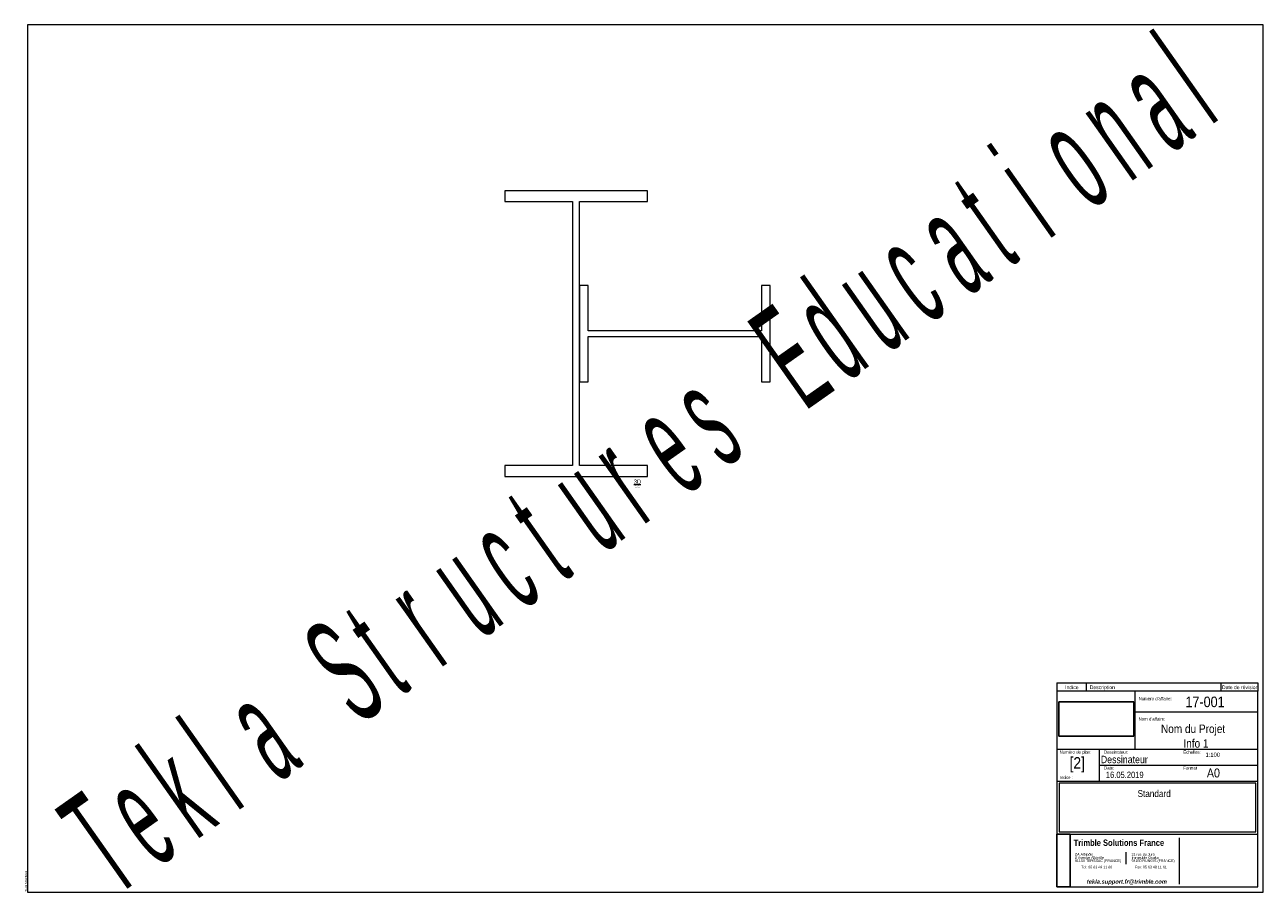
# Model space of a CAD drawing. Header units: millimetres. Extents: x -521 to 649, y -528 to 292.
import ezdxf

# ---------------------------------------------------------------- set-up
doc = ezdxf.new("R2010")
doc.units = ezdxf.units.MM
doc.linetypes.add('XKITLINE00', pattern=[0])
for name, color, linetype, lineweight in [('Autre type objet', 1, 'Continuous', 0), ('Feuille dessin', 5, 'Continuous', 0), ('Objet modèle', 7, 'Continuous', 0), ('Piece', 2, 'Continuous', 0)]:
    doc.layers.add(name, color=color, linetype=linetype, lineweight=lineweight)
doc.styles.add('ARIAL', font='ARIAL.TTF')
doc.styles.add('ARIAL_BOLD', font='ARIALBD.TTF')
doc.styles.add('ARIAL_BOLD_ITALIC', font='ARIALBI.TTF')
doc.styles.add('ARIAL_NARROW', font='ARIALN.TTF')
doc.styles.add('MS_SANS_SERIF', font='ARIAL.TTF')
picture_1 = doc.add_image_def('image1.png', size_in_pixel=(2795, 1386))
picture_2 = doc.add_image_def('image2.png', size_in_pixel=(188, 897))

msp = doc.modelspace()

# ---------------------------------------------------------------- linework, layer by layer
at = {"layer": 'Autre type objet', "linetype": 'XKITLINE00', "lineweight": 0}
for p, q in [((54.49082, -142.75), (61.30918, -142.75)), ((454.482883, -330.15), (644.482883, -330.15)), ((454.482883, -330.15), (454.482883, -338.15)), ((644.482883, -338.15), (454.482883, -338.15)), ((454.482883, -338.15), (454.482883, -523.15)), ((481.982883, -330.15), (481.982883, -338.15)), ((527.982883, -338.15), (527.982883, -393.15)), ((609.482883, -330.15), (609.482883, -338.15)), ((644.482883, -330.15), (644.482883, -338.15)), ((644.482883, -523.15), (644.482883, -338.15)), ((527.982883, -357.65), (644.482883, -357.65)), ((644.482883, -393.15), (454.482883, -393.15)), ((494.482883, -393.15), (494.482883, -423.15)), ((494.482883, -408.15), (644.482883, -408.15)), ((454.482883, -423.15), (644.482883, -423.15)), ((642.482883, -425.15), (456.482883, -425.15)), ((456.482883, -425.15), (456.482883, -471.15)), ((642.482883, -471.15), (642.482883, -425.15)), ((454.482883, -473.15), (644.482883, -473.15)), ((456.482883, -471.15), (642.482883, -471.15)), ((569.982883, -476.65), (569.982883, -520.65)), ((519.482883, -490.15), (519.482883, -501.65)), ((454.482883, -523.15), (644.482883, -523.15))]:
    msp.add_line(p, q, dxfattribs=at)
at = {"layer": 'Feuille dessin', "linetype": 'XKITLINE00', "lineweight": 0}
for p, q in [((649.482883, 291.85), (-518.517117, 291.85)), ((-518.517117, 291.85), (-518.517117, -528.15)), ((649.482883, -528.15), (649.482883, 291.85)), ((-518.517117, -528.15), (649.482883, -528.15))]:
    msp.add_line(p, q, dxfattribs=at)
at = {"layer": 'Piece', "linetype": 'XKITLINE00', "lineweight": 0}
for p, q in [((67.5, 135), (-67.5, 135)), ((-67.5, 135), (-67.5, 124.8)), ((67.5, 124.8), (67.5, 135)), ((-67.5, 124.8), (-3.3, 124.8)), ((-3.3, 124.8), (-3.3, -124.8)), ((3.3, -124.8), (3.3, 124.8)), ((3.3, 124.8), (67.5, 124.8)), ((11.3, 45.5), (3.3, 45.5)), ((3.3, 45.5), (3.3, -45.5)), ((11.3, 2.65), (11.3, 45.5)), ((183.3, 45.5), (175.3, 45.5)), ((175.3, 45.5), (175.3, 2.65)), ((183.3, -45.5), (183.3, 45.5)), ((175.3, 2.65), (11.3, 2.65)), ((11.3, -45.5), (11.3, -2.65)), ((11.3, -2.65), (175.3, -2.65)), ((175.3, -2.65), (175.3, -45.5)), ((3.3, -45.5), (11.3, -45.5)), ((175.3, -45.5), (183.3, -45.5)), ((-3.3, -124.8), (-67.5, -124.8)), ((-67.5, -124.8), (-67.5, -135)), ((67.5, -124.8), (3.3, -124.8)), ((67.5, -135), (67.5, -124.8)), ((-67.5, -135), (67.5, -135))]:
    msp.add_line(p, q, dxfattribs=at)

# ---------------------------------------------------------------- texts
at = {"layer": 'Autre type objet', "width": 0.85}
for s, height, style, p in [('3D', 4, 'ARIAL', (54.49082, -142)), ('1:1', 2.5, 'ARIAL', (55.582495, -146)), ('Indice', 3.5, 'ARIAL', (462.254489, -336.15)), ('Description', 3.5, 'ARIAL', (485.482883, -336.15)), ('Date de révision', 3.5, 'ARIAL', (610.482883, -336.15)), ("Numéro d'affaire:", 3, 'ARIAL', (531.746649, -346.65751)), ('17-001', 10, 'ARIAL', (575.979612, -353.199401)), ("Nom d'affaire:", 3, 'ARIAL', (531.676393, -365.820731)), ('Nom du Projet', 8, 'ARIAL', (552.810952, -377.643632)), ('Info 1', 8, 'ARIAL', (574.034856, -391.449845)), ('Numéro de plan:', 3, 'ARIAL', (456.982883, -397.15)), ('Dessinateur:', 3, 'ARIAL', (498.982883, -397.15)), ('Echelles:', 3, 'ARIAL', (573.982883, -397.15)), ('1:100', 4, 'ARIAL', (594.982883, -400.15)), ('[2]', 11, 'ARIAL', (466.394899, -411.415254)), ('Dessinateur', 7, 'ARIAL', (495.982883, -406.15)), ('Date:', 3, 'ARIAL', (498.982883, -412.15)), ('Format', 3, 'ARIAL', (573.982883, -412.15)), ('Indice :', 3, 'ARIAL_NARROW', (457.482883, -421.15)), ('16.05.2019', 6, 'ARIAL', (500.757297, -420.15)), ('A0', 8.5, 'ARIAL', (596.225621, -419.630471)), ('Standard', 6.5, 'ARIAL', (530.714206, -438.15)), ('Trimble Solutions France', 6, 'ARIAL_BOLD', (470.325511, -484.33338)), ('ZA Albipôle ', 2.5, 'ARIAL', (471.482883, -493.65)), ('21 rue du Jura', 2.5, 'ARIAL', (524.982883, -493.65)), ('8 Avenue Albipôle ', 2.5, 'ARIAL', (471.482883, -496.65)), ('81150 TERSSAC (FRANCE)', 2.5, 'ARIAL', (471.482883, -499.65)), ('Tel: 05 63 48 11 60', 2.5, 'ARIAL', (477.482883, -505.65)), ('94150 RUNGIS (FRANCE)', 2.5, 'ARIAL', (524.982883, -499.65)), ('Immeuble Osaka', 2.5, 'ARIAL', (524.982883, -496.65)), ('Fax: 05 63 48 11 61', 2.5, 'ARIAL', (528.153171, -505.65)), ('tekla.support.fr@trimble.com', 4, 'ARIAL_BOLD_ITALIC', (482.749851, -520.15))]:
    msp.add_text(s, height=height, dxfattribs=dict(at, style=style)).set_placement(p)
at = {"layer": 'Feuille dessin', "style": 'ARIAL', "width": 0.85}
msp.add_text('Tekla Structures', height=2, rotation=90, dxfattribs=at).set_placement((-519.017117, -527.65))
at = {"layer": 'Objet modèle', "style": 'MS_SANS_SERIF', "width": 0.395417}
for s, p in [('l', (599.773394, 196.604401)), ('a', (561.413256, 169.57646)), ('n', (523.053118, 142.548519)), ('o', (484.692981, 115.520578)), ('i', (446.332843, 88.492638)), ('t', (407.972705, 61.464697)), ('a', (369.612568, 34.436756)), ('c', (331.25243, 7.408815)), ('d', (254.532155, -46.647066)), ('u', (292.892293, -19.619125)), ('E', (216.172017, -73.675007)), ('s', (139.451742, -127.730889)), ('e', (101.091605, -154.758829)), ('r', (62.731467, -181.78677)), ('u', (24.371329, -208.814711)), ('t', (-13.988808, -235.842652)), ('c', (-52.348946, -262.870592)), ('u', (-90.709084, -289.898533)), ('r', (-129.069221, -316.926474)), ('t', (-167.429359, -343.954415)), ('S', (-205.789496, -370.982355)), ('a', (-282.509772, -425.038237)), ('l', (-320.869909, -452.066178)), ('k', (-359.230047, -479.094118)), ('T', (-435.950322, -533.15)), ('e', (-397.590184, -506.122059))]:
    msp.add_text(s, height=100.872505, rotation=35.167913, dxfattribs=at).set_placement(p)

# ---------------------------------------------------------------- pictures from other files: only their frames are drawn
image = msp.add_image(picture_1, insert=(456.119288, -380.509884), size_in_units=(71, 32.4131))
image = msp.add_image(picture_2, insert=(454.482883, -523.15), size_in_units=(12.5, 50))

doc.saveas('drawing.dxf')
